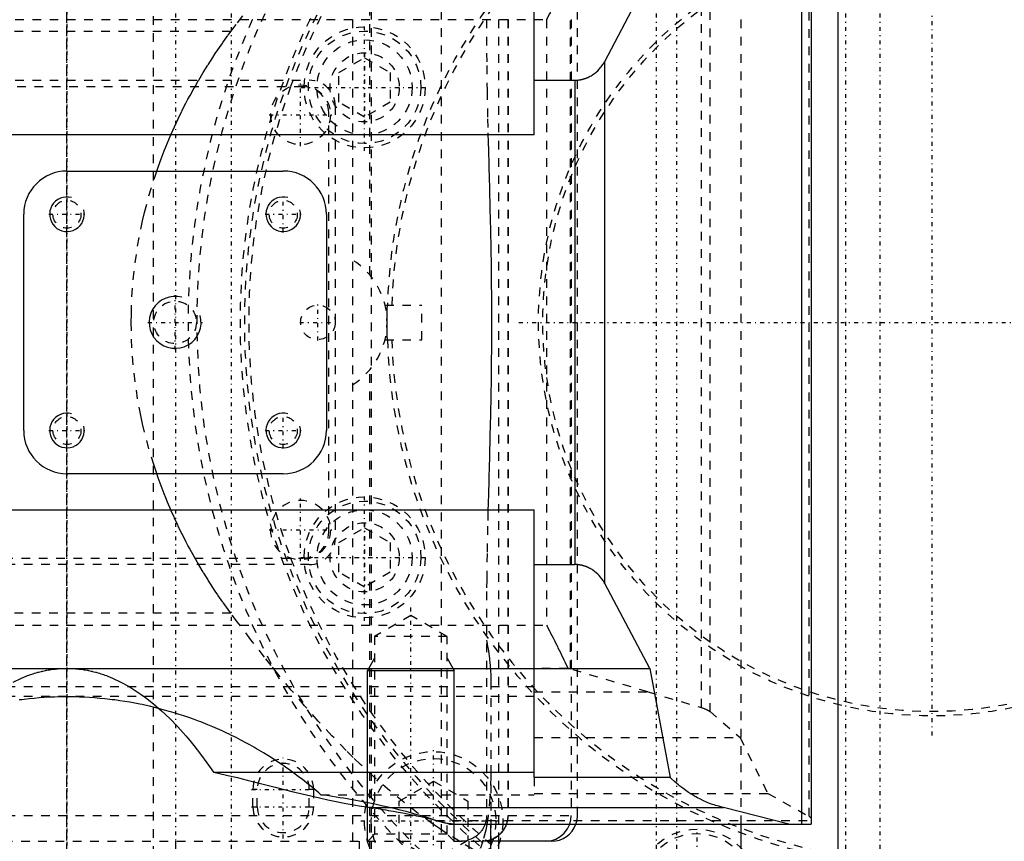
# Model space of a CAD drawing. Extents: x -545 to 345, y -109 to 109.
# Tile 9 of 15: x -105 to 8, y -60 to 35. Entities that reach past the tile are written whole.
import ezdxf

# ---------------------------------------------------------------- set-up
doc = ezdxf.new("R2010")
doc.units = 0
doc.linetypes.add('CENTER', pattern=[1.5, 0.45, -0.5, 0.05, -0.5])
doc.linetypes.add('DASHED', pattern=[2, 1, -1])
for name, color, linetype in [('AM_0', 7, 'CONTINUOUS'), ('AM_10', 7, 'CONTINUOUS'), ('AM_3', 7, 'DASHED'), ('AM_7', 7, 'CENTER')]:
    doc.layers.add(name, color=color, linetype=linetype)

msp = doc.modelspace()

# ---------------------------------------------------------------- linework, layer by layer
at = {"layer": 'AM_0', "color": 7, "linetype": 'CONTINUOUS'}
for p, q in [((-10.88, -61), (-10.88, 61)), ((-15.07, -58), (-15.07, 58)), ((-14, 58), (-14, -58)), ((-46, 21.69), (-46, 52.62)), ((-37.85, 30.18), (-32.65, 40)), ((-37.85, -30.18), (-37.85, 30.18)), ((-46, 28), (-41.31, 28)), ((-41.31, 28), (-41.31, -28)), ((-46, 21.69), (-116.27, 21.69)), ((-100, 17.5), (-75, 17.5)), ((-105, -12.5), (-105, 12.5)), ((-70, 12.5), (-70, -12.5)), ((-75, -17.5), (-100, -17.5)), ((-133, -21.69), (-46, -21.69)), ((-46, -52.62), (-46, -21.69)), ((-46, -28), (-41.31, -28)), ((-32.65, -40), (-37.85, -30.18)), ((-155, -40), (-32.65, -40)), ((-32.65, -40), (-30.28, -52.62)), ((-83.08, -51.99), (-46, -51.99)), ((-30.28, -52.62), (-46, -52.62)), ((-64.97, -56.08), (-24.14, -56.08)), ((-16.58, -58), (-24.14, -56.08)), ((-55.8, -58), (-14, -58)), ((-51, -67), (-51, -58)), ((-22.07, -61), (-22.07, -58)), ((-44, -60), (-51, -60)), ((-50.08, -61), (-50.08, -60))]:
    msp.add_line(p, q, dxfattribs=at)
for points in [[(-51, -59.83), (-50.52, -59.61), (-50.09, -59.3), (-49.71, -58.93), (-49.41, -58.49), (-49.19, -58)], [(-44.69, -60), (-44.09, -59.94), (-43.51, -59.75), (-42.98, -59.45), (-42.52, -59.05), (-42.16, -58.56), (-41.9, -58)]]:
    msp.add_lwpolyline(points, dxfattribs=at)
for points in [[(-41.31, 28, 0), (-41.29, 28, 0), (-41.25, 28, 0), (-41.21, 28, 0), (-41.19, 28, 0), (-41.17, 28, 0), (-41.13, 28, 0), (-41.1, 28.01, 0), (-41.06, 28.01, 0), (-41.02, 28.01, 0), (-40.98, 28.01, 0), (-40.96, 28.02, 0), (-40.94, 28.02, 0), (-40.9, 28.02, 0), (-40.86, 28.03, 0), (-40.83, 28.03, 0), (-40.79, 28.04, 0), (-40.75, 28.04, 0), (-40.73, 28.05, 0), (-40.71, 28.05, 0), (-40.67, 28.06, 0), (-40.63, 28.06, 0), (-40.61, 28.07, 0), (-40.6, 28.07, 0), (-40.56, 28.08, 0), (-40.52, 28.09, 0), (-40.5, 28.09, 0), (-40.48, 28.09, 0), (-40.44, 28.1, 0), (-40.41, 28.11, 0), (-40.37, 28.12, 0), (-40.33, 28.13, 0), (-40.29, 28.14, 0), (-40.27, 28.15, 0), (-40.26, 28.15, 0), (-40.22, 28.17, 0), (-40.18, 28.18, 0), (-40.14, 28.19, 0), (-40.11, 28.2, 0), (-40.07, 28.21, 0), (-40.05, 28.22, 0), (-40.03, 28.23, 0), (-40, 28.24, 0), (-39.96, 28.26, 0), (-39.92, 28.27, 0), (-39.89, 28.29, 0), (-39.85, 28.3, 0), (-39.83, 28.31, 0), (-39.81, 28.32, 0), (-39.78, 28.33, 0), (-39.74, 28.35, 0), (-39.71, 28.37, 0), (-39.67, 28.38, 0), (-39.64, 28.4, 0), (-39.62, 28.41, 0), (-39.6, 28.42, 0), (-39.57, 28.44, 0), (-39.53, 28.45, 0), (-39.41, 28.52, 0), (-39.31, 28.58, 0), (-39.21, 28.65, 0), (-39.02, 28.79, 0), (-38.83, 28.94, 0), (-38.65, 29.1, 0), (-38.48, 29.28, 0), (-38.32, 29.46, 0), (-38.25, 29.56, 0), (-38.17, 29.66, 0), (-38.03, 29.86, 0), (-37.9, 30.07, 0), (-37.85, 30.18, 0)], [(-37.85, -30.18, 0), (-37.9, -30.07, 0), (-38.03, -29.86, 0), (-38.17, -29.66, 0), (-38.25, -29.56, 0), (-38.32, -29.46, 0), (-38.48, -29.28, 0), (-38.65, -29.1, 0), (-38.83, -28.94, 0), (-39.02, -28.79, 0), (-39.21, -28.65, 0), (-39.31, -28.58, 0), (-39.41, -28.52, 0), (-39.53, -28.45, 0), (-39.57, -28.44, 0), (-39.6, -28.42, 0), (-39.62, -28.41, 0), (-39.64, -28.4, 0), (-39.67, -28.38, 0), (-39.71, -28.37, 0), (-39.74, -28.35, 0), (-39.78, -28.33, 0), (-39.81, -28.32, 0), (-39.83, -28.31, 0), (-39.85, -28.3, 0), (-39.89, -28.29, 0), (-39.92, -28.27, 0), (-39.96, -28.26, 0), (-40, -28.24, 0), (-40.03, -28.23, 0), (-40.05, -28.22, 0), (-40.07, -28.21, 0), (-40.11, -28.2, 0), (-40.14, -28.19, 0), (-40.18, -28.18, 0), (-40.22, -28.17, 0), (-40.26, -28.15, 0), (-40.27, -28.15, 0), (-40.29, -28.14, 0), (-40.33, -28.13, 0), (-40.37, -28.12, 0), (-40.41, -28.11, 0), (-40.44, -28.1, 0), (-40.48, -28.09, 0), (-40.5, -28.09, 0), (-40.52, -28.09, 0), (-40.56, -28.08, 0), (-40.6, -28.07, 0), (-40.61, -28.07, 0), (-40.63, -28.06, 0), (-40.67, -28.06, 0), (-40.71, -28.05, 0), (-40.73, -28.05, 0), (-40.75, -28.04, 0), (-40.79, -28.04, 0), (-40.83, -28.03, 0), (-40.86, -28.03, 0), (-40.9, -28.02, 0), (-40.94, -28.02, 0), (-40.96, -28.02, 0), (-40.98, -28.01, 0), (-41.02, -28.01, 0), (-41.06, -28.01, 0), (-41.1, -28.01, 0), (-41.13, -28, 0), (-41.17, -28, 0), (-41.19, -28, 0), (-41.21, -28, 0), (-41.25, -28, 0), (-41.29, -28, 0), (-41.31, -28, 0)], [(-106.22, -41.58, 0), (-105.27, -41.13, 0), (-104.71, -40.9, 0), (-104.55, -40.84, 0), (-104.39, -40.78, 0), (-104.31, -40.76, 0), (-104.23, -40.73, 0), (-104.07, -40.67, 0), (-103.91, -40.62, 0), (-103.75, -40.57, 0), (-103.6, -40.53, 0), (-103.44, -40.48, 0), (-103.36, -40.46, 0), (-103.28, -40.44, 0), (-103.12, -40.39, 0), (-102.96, -40.36, 0), (-102.88, -40.34, 0), (-102.8, -40.32, 0), (-102.64, -40.28, 0), (-102.48, -40.25, 0), (-102.4, -40.23, 0), (-102.32, -40.22, 0), (-102.16, -40.19, 0), (-102, -40.16, 0), (-101.84, -40.14, 0), (-101.68, -40.11, 0), (-101.52, -40.09, 0), (-101.44, -40.08, 0), (-101.36, -40.08, 0), (-101.2, -40.06, 0), (-101.04, -40.04, 0), (-100.88, -40.03, 0), (-100.72, -40.02, 0), (-100.56, -40.01, 0), (-100.48, -40.01, 0), (-100.4, -40.01, 0), (-100.24, -40, 0), (-100.08, -40, 0), (-100, -40, 0)], [(-100, -40, 0), (-99.92, -40, 0), (-99.76, -40, 0), (-99.6, -40.01, 0), (-99.52, -40.01, 0), (-99.44, -40.01, 0), (-99.28, -40.02, 0), (-99.12, -40.03, 0), (-98.96, -40.04, 0), (-98.8, -40.06, 0), (-98.64, -40.08, 0), (-98.56, -40.08, 0), (-98.48, -40.09, 0), (-98.32, -40.11, 0), (-98.16, -40.14, 0), (-98, -40.16, 0), (-97.84, -40.19, 0), (-97.68, -40.22, 0), (-97.6, -40.23, 0), (-97.52, -40.25, 0), (-97.36, -40.28, 0), (-97.2, -40.32, 0), (-97.12, -40.34, 0), (-97.04, -40.36, 0), (-96.88, -40.39, 0), (-96.72, -40.44, 0), (-96.64, -40.46, 0), (-96.56, -40.48, 0), (-96.4, -40.53, 0), (-96.25, -40.57, 0), (-96.09, -40.62, 0), (-95.93, -40.67, 0), (-95.77, -40.73, 0), (-95.69, -40.76, 0), (-95.61, -40.78, 0), (-95.45, -40.84, 0), (-95.29, -40.9, 0), (-94.73, -41.13, 0), (-93.78, -41.58, 0), (-92.83, -42.1, 0), (-91.88, -42.7, 0), (-91.41, -43.02, 0), (-90.94, -43.36, 0), (-89.99, -44.11, 0), (-89.06, -44.92, 0), (-88.12, -45.81, 0), (-87.2, -46.78, 0), (-86.27, -47.81, 0), (-85.81, -48.35, 0), (-85.35, -48.91, 0), (-84.44, -50.09, 0), (-83.53, -51.34, 0), (-83.08, -51.99, 0)], [(-83.08, -51.99, 0), (-82.52, -52.12, 0), (-81.4, -52.38, 0), (-80.29, -52.64, 0), (-79.74, -52.78, 0), (-79.19, -52.92, 0), (-78.09, -53.19, 0), (-77.01, -53.46, 0), (-75.94, -53.73, 0), (-74.88, -54, 0), (-73.84, -54.26, 0), (-73.32, -54.39, 0), (-72.81, -54.51, 0), (-71.8, -54.76, 0), (-70.81, -54.99, 0), (-69.85, -55.21, 0), (-68.9, -55.41, 0), (-67.98, -55.59, 0), (-67.53, -55.68, 0), (-67.09, -55.76, 0), (-66.22, -55.9, 0), (-65.38, -56.03, 0), (-64.97, -56.08, 0)], [(-24.14, -56.08, 0), (-24.32, -56.04, 0), (-24.67, -55.95, 0), (-25.03, -55.85, 0), (-25.21, -55.79, 0), (-25.39, -55.73, 0), (-25.74, -55.61, 0), (-26.09, -55.46, 0), (-26.44, -55.31, 0), (-26.79, -55.14, 0), (-27.13, -54.96, 0), (-27.31, -54.87, 0), (-27.48, -54.77, 0), (-27.82, -54.56, 0), (-28.16, -54.34, 0), (-28.49, -54.11, 0), (-28.82, -53.87, 0), (-29.15, -53.61, 0), (-29.32, -53.48, 0), (-29.48, -53.35, 0), (-29.8, -53.07, 0), (-30.12, -52.77, 0), (-30.28, -52.62, 0)], [(-64.97, -56.08, 0), (-64.66, -56.13, 0), (-64.04, -56.22, 0), (-63.44, -56.32, 0), (-63.15, -56.37, 0), (-62.86, -56.42, 0), (-62.28, -56.52, 0), (-61.72, -56.62, 0), (-61.17, -56.72, 0), (-60.63, -56.83, 0), (-60.1, -56.93, 0), (-59.85, -56.99, 0), (-59.59, -57.04, 0), (-59.1, -57.15, 0), (-58.61, -57.26, 0), (-58.14, -57.37, 0), (-57.68, -57.48, 0), (-57.24, -57.59, 0), (-57.03, -57.65, 0), (-56.81, -57.71, 0), (-56.4, -57.82, 0), (-56, -57.94, 0), (-55.8, -58, 0)], [(-49.21, -58, 0), (-49.23, -58.07, 0), (-49.28, -58.2, 0), (-49.34, -58.33, 0), (-49.38, -58.4, 0), (-49.41, -58.46, 0), (-49.49, -58.59, 0), (-49.57, -58.72, 0), (-49.66, -58.84, 0), (-49.76, -58.96, 0), (-49.85, -59.07, 0), (-49.9, -59.12, 0), (-49.95, -59.17, 0), (-50.06, -59.26, 0), (-50.17, -59.36, 0), (-50.29, -59.45, 0), (-50.42, -59.53, 0), (-50.54, -59.61, 0), (-50.61, -59.65, 0), (-50.67, -59.68, 0), (-50.8, -59.74, 0), (-50.93, -59.8, 0), (-51, -59.82, 0)]]:
    msp.add_polyline3d(points, dxfattribs=at)
for centre, radius, start, end in [((-100, 12.5), 5, 90, 180), ((-75, 12.5), 5, 0, 90), ((-100, -12.5), 5, 180, 270), ((-75, -12.5), 5, 270, 0), ((-44, -57), 3, 270, 340.5288)]:
    msp.add_arc(centre, radius, start, end, dxfattribs=at)
at = {"layer": 'AM_10', "color": 7, "linetype": 'CONTINUOUS'}
for p, q in [((-64.44, -38.84), (-65.25, -40.25)), ((-56.06, -38.84), (-55.25, -40.25)), ((-65.25, -60), (-65.25, -40.25)), ((-65.25, -40.25), (-55.25, -40.25)), ((-55.25, -60), (-55.25, -40.25))]:
    msp.add_line(p, q, dxfattribs=at)
for centre, radius in [((-100, 12.5), 2), ((-75, 12.5), 2), ((-87.5, 0), 3), ((-100, -12.5), 2), ((-75, -12.5), 2)]:
    msp.add_arc(centre, radius, 75, 15, dxfattribs=at)
at = {"layer": 'AM_3', "color": 6, "linetype": 'DASHED'}
for p, q in [((-90, -61.58), (-90, 75)), ((-67, 67), (-67, -67)), ((-65, 5.48), (-65, 67)), ((-64.82, -61), (-64.82, 61)), ((-56.71, -61), (-56.71, 61)), ((-50.08, -60), (-50.08, 60)), ((-51.5, 57), (-51.5, 31.12)), ((-49.04, 57), (-49.04, -57)), ((-49.02, 57), (-49.02, -57)), ((-41.73, 57), (-41.73, -57)), ((-41, -57), (-41, 57)), ((-22.07, -58), (-22.07, 58)), ((-14.23, -57.11), (-14.23, 57.11)), ((-26.68, -44.54), (-26.68, 44.54)), ((-25.68, -45.01), (-25.68, 45.01)), ((-41.81, -40.09), (-41.81, 40.09)), ((-126, 35), (-44.58, 35)), ((-44.58, 35), (-44.58, -35)), ((-81.06, 33.62), (-118.94, 33.62)), ((-68.57, 28.88), (-65.6, 30.6)), ((-65.6, 30.6), (-62.63, 28.88)), ((-68.57, 25.46), (-68.57, 28.88)), ((-62.63, 28.88), (-62.63, 25.46)), ((-122, 28), (-72, 28)), ((-72.75, 27.25), (-121.25, 27.25)), ((-65.6, 23.74), (-68.57, 25.46)), ((-62.63, 25.46), (-65.6, 23.74)), ((-69.75, -24.25), (-69.75, 24.25)), ((-69, 25), (-69, -25)), ((-63.24, 2), (-59, 2)), ((-59, -2), (-59, 2)), ((-63.24, -2), (-59, -2)), ((-65, -67), (-65, -5.48)), ((-68.57, -25.46), (-65.6, -23.74)), ((-65.6, -23.74), (-62.63, -25.46)), ((-68.57, -28.89), (-68.57, -25.46)), ((-62.63, -25.46), (-62.63, -28.89)), ((-121.25, -27.25), (-72.75, -27.25)), ((-72, -28), (-122, -28)), ((-65.6, -30.6), (-68.57, -28.89)), ((-62.63, -28.89), (-65.6, -30.6)), ((-51.5, -31.12), (-51.5, -57)), ((-81.06, -33.62), (-118.94, -33.62)), ((-60.25, -33.88), (-64.44, -36.3)), ((-56.06, -36.3), (-60.25, -33.88)), ((-126, -35), (-44.58, -35)), ((-64.44, -36.3), (-64.44, -59.19)), ((-56.06, -36.3), (-64.44, -36.3)), ((-56.06, -59.19), (-56.06, -36.3)), ((-42.1, -40.01), (-46, -40.01)), ((-32.88, -42.72), (-41.81, -40.09)), ((-51, -41.45), (-51, -67)), ((-46, -42.13), (-128.34, -42.13)), ((-46, -42.72), (-32.86, -42.72)), ((-46, -42.72), (-32.88, -42.72)), ((-32.88, -42.72), (-32.86, -42.72)), ((-32.86, -42.72), (-26.68, -44.54)), ((-46, -43.27), (-160.97, -43.27)), ((-25.68, -45.01), (-22.21, -48)), ((-46, -48), (-22.21, -48)), ((-22.21, -48), (-19, -54.46)), ((-61.59, -55.34), (-57.63, -53.06)), ((-57.63, -53.06), (-53.67, -55.34)), ((-46, -52.62), (-46, -54.61)), ((-78.5, -56), (-78.5, -54)), ((-78, -54), (-78.5, -54)), ((-78, -56), (-78, -54)), ((-71.5, -54), (-72, -54)), ((-72, -56), (-72, -54)), ((-71.5, -54), (-71.5, -56)), ((-70.65, -54.61), (-46, -54.61)), ((-46, -54.46), (-19, -54.46)), ((-19, -54.46), (-14.23, -57.11)), ((-61.59, -59.92), (-61.59, -55.34)), ((-53.67, -55.34), (-53.67, -59.92)), ((-78.5, -56), (-78, -56)), ((-72, -56), (-71.5, -56)), ((-159, -57), (-41, -57)), ((-57.44, -57.58), (-14, -57.58)), ((-155.31, -60), (-50.95, -60)), ((-87.43, -99), (-87.43, -60)), ((-66.22, -60), (-66.22, -85)), ((-64.44, -59.19), (-65.25, -60)), ((-56.06, -59.19), (-64.44, -59.19)), ((-57.63, -62.2), (-61.59, -59.92)), ((-53.67, -59.92), (-57.63, -62.2)), ((-55.25, -60), (-56.06, -59.19)), ((-53.5, -63), (-53.5, -60))]:
    msp.add_line(p, q, dxfattribs=at)
for points in [[(-49.19, -58), (-49.06, -57.51), (-49.02, -57)], [(-41.9, -58), (-41.77, -57.51), (-41.73, -57)], [(-51.98, -60), (-51.48, -59.96), (-51, -59.83)]]:
    msp.add_lwpolyline(points, dxfattribs=at)
for points in [[(-81.06, 33.62, 0), (-80.29, 34.65, 0), (-78.74, 36.7, 0), (-77.18, 38.7, 0), (-76.4, 39.69, 0), (-75.63, 40.65, 0), (-74.07, 42.53, 0), (-72.53, 44.33, 0), (-70.97, 46.09, 0), (-69.37, 47.81, 0), (-67.74, 49.49, 0), (-66.91, 50.3, 0), (-66.08, 51.1, 0), (-64.41, 52.65, 0), (-62.74, 54.11, 0), (-61.06, 55.49, 0), (-59.4, 56.77, 0), (-57.76, 57.96, 0), (-56.96, 58.51, 0), (-56.16, 59.04, 0), (-54.61, 60.02, 0), (-53.13, 60.9, 0), (-52.43, 61.3, 0)], [(-42.1, 40.01, 0), (-42.17, 39.87, 0), (-42.29, 39.59, 0), (-42.42, 39.31, 0), (-42.49, 39.17, 0), (-42.56, 39.03, 0), (-42.69, 38.75, 0), (-42.83, 38.46, 0), (-42.97, 38.18, 0), (-43.11, 37.9, 0), (-43.25, 37.62, 0), (-43.32, 37.47, 0), (-43.39, 37.33, 0), (-43.53, 37.05, 0), (-43.67, 36.77, 0), (-43.81, 36.49, 0), (-43.96, 36.22, 0), (-44.1, 35.94, 0), (-44.17, 35.8, 0), (-44.24, 35.67, 0), (-44.38, 35.4, 0), (-44.52, 35.13, 0), (-44.58, 35, 0)], [(-89.62, 17.49, 0), (-89.46, 17.96, 0), (-89.12, 18.9, 0), (-88.76, 19.84, 0), (-88.58, 20.3, 0), (-88.39, 20.77, 0), (-87.99, 21.69, 0), (-87.58, 22.61, 0), (-87.16, 23.53, 0), (-86.71, 24.44, 0), (-86.25, 25.34, 0), (-86.02, 25.79, 0), (-85.78, 26.24, 0), (-85.28, 27.13, 0), (-84.77, 28.02, 0), (-84.24, 28.9, 0), (-83.7, 29.77, 0), (-83.14, 30.64, 0), (-82.86, 31.07, 0), (-82.57, 31.5, 0), (-81.98, 32.35, 0), (-81.37, 33.2, 0), (-81.06, 33.62, 0)], [(-51.5, 31.12, 0), (-51.49, 29.71, 0), (-51.45, 26.72, 0), (-51.39, 23.55, 0), (-51.34, 21.9, 0), (-51.34, 21.62, 0), (-51.32, 21.06, 0), (-51.31, 20.5, 0), (-51.3, 20.21, 0), (-51.29, 19.93, 0), (-51.28, 19.35, 0), (-51.26, 18.78, 0), (-51.25, 18.2, 0), (-51.23, 17.61, 0), (-51.21, 17.02, 0), (-51.21, 16.73, 0), (-51.2, 16.43, 0), (-51.18, 15.84, 0), (-51.17, 15.24, 0), (-51.15, 14.64, 0), (-51.14, 14.03, 0), (-51.12, 13.42, 0), (-51.11, 13.12, 0), (-51.11, 12.81, 0), (-51.09, 12.2, 0), (-51.08, 11.58, 0), (-51.06, 10.97, 0), (-51.05, 10.35, 0), (-51.04, 9.73, 0), (-51.03, 9.42, 0), (-51.03, 9.1, 0), (-51.02, 8.48, 0), (-51, 7.85, 0), (-50.99, 7.23, 0), (-50.99, 6.6, 0), (-50.98, 5.97, 0), (-50.97, 5.66, 0), (-50.97, 5.34, 0), (-50.96, 4.71, 0), (-50.96, 4.08, 0), (-50.95, 3.45, 0), (-50.95, 2.82, 0), (-50.94, 2.19, 0), (-50.94, 1.88, 0), (-50.94, 1.57, 0), (-50.94, 0.94, 0), (-50.94, 0.31, 0), (-50.94, 0, 0), (-50.94, -0.31, 0), (-50.94, -0.94, 0), (-50.94, -1.57, 0), (-50.94, -1.88, 0), (-50.94, -2.19, 0), (-50.95, -2.82, 0), (-50.95, -3.45, 0), (-50.96, -4.08, 0), (-50.96, -4.71, 0), (-50.97, -5.34, 0), (-50.97, -5.66, 0), (-50.98, -5.97, 0), (-50.99, -6.6, 0), (-50.99, -7.23, 0), (-51, -7.85, 0), (-51.02, -8.48, 0), (-51.03, -9.1, 0), (-51.03, -9.42, 0), (-51.04, -9.73, 0), (-51.05, -10.35, 0), (-51.06, -10.97, 0), (-51.08, -11.58, 0), (-51.09, -12.2, 0), (-51.11, -12.81, 0), (-51.11, -13.12, 0), (-51.12, -13.42, 0), (-51.14, -14.03, 0), (-51.15, -14.64, 0), (-51.17, -15.24, 0), (-51.18, -15.84, 0), (-51.2, -16.43, 0), (-51.21, -16.73, 0), (-51.21, -17.02, 0), (-51.23, -17.61, 0), (-51.25, -18.2, 0), (-51.26, -18.78, 0), (-51.28, -19.35, 0), (-51.29, -19.93, 0), (-51.3, -20.21, 0), (-51.31, -20.5, 0), (-51.32, -21.06, 0), (-51.34, -21.62, 0), (-51.34, -21.9, 0), (-51.39, -23.55, 0), (-51.45, -26.72, 0), (-51.49, -29.71, 0), (-51.5, -31.12, 0)], [(-89.62, -17.49, 0), (-89.94, -16.54, 0), (-90.52, -14.63, 0), (-91.03, -12.71, 0), (-91.26, -11.74, 0), (-91.47, -10.77, 0), (-91.83, -8.83, 0), (-92.12, -6.87, 0), (-92.34, -4.91, 0), (-92.49, -2.95, 0), (-92.56, -0.98, 0), (-92.57, 0, 0), (-92.56, 0.98, 0), (-92.49, 2.95, 0), (-92.34, 4.91, 0), (-92.12, 6.87, 0), (-91.83, 8.83, 0), (-91.47, 10.77, 0), (-91.26, 11.74, 0), (-91.03, 12.71, 0), (-90.52, 14.63, 0), (-89.94, 16.54, 0), (-89.62, 17.49, 0)], [(-63, 0, 0), (-63, 0.01, 0), (-63, 0.04, 0), (-63, 0.07, 0), (-63, 0.08, 0), (-63, 0.1, 0), (-63, 0.13, 0), (-63, 0.16, 0), (-63, 0.18, 0), (-63, 0.21, 0), (-63, 0.24, 0), (-63, 0.26, 0), (-63, 0.27, 0), (-63, 0.3, 0), (-63, 0.33, 0), (-63, 0.36, 0), (-63, 0.38, 0), (-63, 0.41, 0), (-63, 0.43, 0), (-63, 0.44, 0), (-63, 0.47, 0), (-63, 0.5, 0), (-63, 0.51, 0), (-63, 0.53, 0), (-63, 0.56, 0), (-63, 0.58, 0), (-63, 0.6, 0), (-63, 0.61, 0), (-63, 0.64, 0), (-63, 0.67, 0), (-63, 0.7, 0), (-63, 0.72, 0), (-63, 0.75, 0), (-63, 0.77, 0), (-63, 0.78, 0), (-62.99, 0.81, 0), (-62.99, 0.83, 0), (-62.99, 0.86, 0), (-62.99, 0.89, 0), (-62.99, 0.91, 0), (-62.99, 0.93, 0), (-62.99, 0.94, 0), (-62.99, 0.97, 0), (-62.99, 0.99, 0), (-62.99, 1.02, 0), (-62.99, 1.04, 0), (-62.99, 1.07, 0), (-62.99, 1.08, 0), (-62.99, 1.09, 0), (-62.99, 1.12, 0), (-62.99, 1.14, 0), (-62.99, 1.16, 0), (-62.99, 1.19, 0), (-62.99, 1.21, 0), (-62.99, 1.22, 0), (-62.99, 1.23, 0), (-62.99, 1.26, 0), (-62.99, 1.28, 0), (-62.99, 1.3, 0), (-62.99, 1.32, 0), (-62.99, 1.34, 0), (-62.99, 1.35, 0), (-62.99, 1.36, 0), (-62.98, 1.38, 0), (-62.98, 1.4, 0), (-62.98, 1.41, 0), (-62.98, 1.42, 0), (-62.98, 1.44, 0), (-62.98, 1.46, 0), (-62.98, 1.47, 0), (-62.98, 1.48, 0), (-62.98, 1.5, 0), (-62.98, 1.52, 0), (-62.98, 1.54, 0), (-62.98, 1.56, 0), (-62.98, 1.57, 0), (-62.98, 1.58, 0), (-62.98, 1.59, 0), (-62.98, 1.61, 0), (-62.98, 1.63, 0), (-62.98, 1.64, 0), (-62.98, 1.66, 0), (-62.98, 1.68, 0), (-62.98, 1.68, 0), (-62.98, 1.69, 0), (-62.98, 1.71, 0), (-62.98, 1.72, 0), (-62.98, 1.74, 0), (-62.98, 1.75, 0), (-62.98, 1.77, 0), (-62.98, 1.77, 0), (-62.97, 1.78, 0), (-62.97, 1.79, 0), (-62.97, 1.81, 0), (-62.97, 1.82, 0), (-62.97, 1.83, 0), (-62.97, 1.84, 0), (-62.97, 1.85, 0), (-62.97, 1.85, 0), (-62.97, 1.86, 0), (-62.97, 1.87, 0), (-62.97, 1.88, 0), (-62.97, 1.89, 0), (-62.97, 1.9, 0), (-62.97, 1.91, 0), (-62.97, 1.91, 0), (-62.97, 1.92, 0), (-62.97, 1.93, 0), (-62.97, 1.93, 0), (-62.97, 1.94, 0), (-62.97, 1.94, 0), (-62.97, 1.95, 0), (-62.97, 1.95, 0), (-62.97, 1.96, 0), (-62.97, 1.96, 0), (-62.97, 1.97, 0), (-62.97, 1.97, 0), (-62.97, 1.98, 0), (-62.97, 1.98, 0), (-62.97, 1.98, 0), (-62.97, 1.99, 0), (-62.97, 1.99, 0), (-62.97, 1.99, 0), (-62.97, 1.99, 0), (-62.97, 2, 0), (-62.97, 2, 0), (-62.97, 2, 0), (-62.97, 2, 0), (-62.97, 2, 0), (-62.97, 2, 0), (-62.97, 2, 0)], [(-62.97, -2, 0), (-62.97, -2, 0), (-62.97, -2, 0), (-62.97, -2, 0), (-62.97, -2, 0), (-62.97, -2, 0), (-62.97, -2, 0), (-62.97, -1.99, 0), (-62.97, -1.99, 0), (-62.97, -1.99, 0), (-62.97, -1.99, 0), (-62.97, -1.98, 0), (-62.97, -1.98, 0), (-62.97, -1.98, 0), (-62.97, -1.97, 0), (-62.97, -1.97, 0), (-62.97, -1.96, 0), (-62.97, -1.96, 0), (-62.97, -1.95, 0), (-62.97, -1.95, 0), (-62.97, -1.94, 0), (-62.97, -1.94, 0), (-62.97, -1.93, 0), (-62.97, -1.93, 0), (-62.97, -1.92, 0), (-62.97, -1.91, 0), (-62.97, -1.91, 0), (-62.97, -1.9, 0), (-62.97, -1.89, 0), (-62.97, -1.88, 0), (-62.97, -1.87, 0), (-62.97, -1.86, 0), (-62.97, -1.85, 0), (-62.97, -1.85, 0), (-62.97, -1.84, 0), (-62.97, -1.83, 0), (-62.97, -1.82, 0), (-62.97, -1.81, 0), (-62.97, -1.79, 0), (-62.97, -1.78, 0), (-62.98, -1.77, 0), (-62.98, -1.77, 0), (-62.98, -1.75, 0), (-62.98, -1.74, 0), (-62.98, -1.72, 0), (-62.98, -1.71, 0), (-62.98, -1.69, 0), (-62.98, -1.68, 0), (-62.98, -1.68, 0), (-62.98, -1.66, 0), (-62.98, -1.64, 0), (-62.98, -1.63, 0), (-62.98, -1.61, 0), (-62.98, -1.59, 0), (-62.98, -1.58, 0), (-62.98, -1.57, 0), (-62.98, -1.56, 0), (-62.98, -1.54, 0), (-62.98, -1.52, 0), (-62.98, -1.5, 0), (-62.98, -1.48, 0), (-62.98, -1.47, 0), (-62.98, -1.46, 0), (-62.98, -1.44, 0), (-62.98, -1.42, 0), (-62.98, -1.41, 0), (-62.98, -1.4, 0), (-62.98, -1.38, 0), (-62.99, -1.36, 0), (-62.99, -1.35, 0), (-62.99, -1.34, 0), (-62.99, -1.32, 0), (-62.99, -1.3, 0), (-62.99, -1.28, 0), (-62.99, -1.26, 0), (-62.99, -1.23, 0), (-62.99, -1.22, 0), (-62.99, -1.21, 0), (-62.99, -1.19, 0), (-62.99, -1.16, 0), (-62.99, -1.14, 0), (-62.99, -1.12, 0), (-62.99, -1.09, 0), (-62.99, -1.08, 0), (-62.99, -1.07, 0), (-62.99, -1.04, 0), (-62.99, -1.02, 0), (-62.99, -0.99, 0), (-62.99, -0.97, 0), (-62.99, -0.94, 0), (-62.99, -0.93, 0), (-62.99, -0.91, 0), (-62.99, -0.89, 0), (-62.99, -0.86, 0), (-62.99, -0.83, 0), (-62.99, -0.81, 0), (-63, -0.78, 0), (-63, -0.77, 0), (-63, -0.75, 0), (-63, -0.72, 0), (-63, -0.7, 0), (-63, -0.67, 0), (-63, -0.64, 0), (-63, -0.61, 0), (-63, -0.6, 0), (-63, -0.58, 0), (-63, -0.56, 0), (-63, -0.53, 0), (-63, -0.51, 0), (-63, -0.5, 0), (-63, -0.47, 0), (-63, -0.44, 0), (-63, -0.43, 0), (-63, -0.41, 0), (-63, -0.38, 0), (-63, -0.36, 0), (-63, -0.33, 0), (-63, -0.3, 0), (-63, -0.27, 0), (-63, -0.26, 0), (-63, -0.24, 0), (-63, -0.21, 0), (-63, -0.18, 0), (-63, -0.16, 0), (-63, -0.13, 0), (-63, -0.1, 0), (-63, -0.08, 0), (-63, -0.07, 0), (-63, -0.04, 0), (-63, -0.01, 0), (-63, 0, 0)], [(-81.06, -33.62, 0), (-81.37, -33.2, 0), (-81.98, -32.35, 0), (-82.57, -31.5, 0), (-82.86, -31.07, 0), (-83.14, -30.64, 0), (-83.7, -29.77, 0), (-84.24, -28.9, 0), (-84.77, -28.02, 0), (-85.28, -27.13, 0), (-85.78, -26.24, 0), (-86.02, -25.79, 0), (-86.25, -25.34, 0), (-86.71, -24.44, 0), (-87.16, -23.53, 0), (-87.58, -22.61, 0), (-87.99, -21.69, 0), (-88.39, -20.77, 0), (-88.58, -20.3, 0), (-88.76, -19.84, 0), (-89.12, -18.9, 0), (-89.46, -17.96, 0), (-89.62, -17.49, 0)], [(-52.43, -61.3, 0), (-53.13, -60.9, 0), (-54.61, -60.02, 0), (-56.16, -59.04, 0), (-56.96, -58.51, 0), (-57.76, -57.96, 0), (-59.4, -56.77, 0), (-61.06, -55.49, 0), (-62.74, -54.11, 0), (-64.41, -52.65, 0), (-66.08, -51.1, 0), (-66.91, -50.3, 0), (-67.74, -49.49, 0), (-69.37, -47.81, 0), (-70.97, -46.09, 0), (-72.53, -44.33, 0), (-74.07, -42.53, 0), (-75.63, -40.65, 0), (-76.4, -39.69, 0), (-77.18, -38.7, 0), (-78.74, -36.7, 0), (-80.29, -34.65, 0), (-81.06, -33.62, 0)], [(-44.58, -35, 0), (-44.52, -35.13, 0), (-44.38, -35.4, 0), (-44.24, -35.67, 0), (-44.17, -35.8, 0), (-44.1, -35.94, 0), (-43.96, -36.22, 0), (-43.81, -36.49, 0), (-43.67, -36.77, 0), (-43.53, -37.05, 0), (-43.39, -37.33, 0), (-43.32, -37.47, 0), (-43.25, -37.62, 0), (-43.11, -37.9, 0), (-42.97, -38.18, 0), (-42.83, -38.46, 0), (-42.69, -38.75, 0), (-42.56, -39.03, 0), (-42.49, -39.17, 0), (-42.42, -39.31, 0), (-42.29, -39.59, 0), (-42.17, -39.87, 0), (-42.1, -40.01, 0)], [(-51.5, -36.74, 0), (-51.47, -36.89, 0), (-51.42, -37.18, 0), (-51.38, -37.47, 0), (-51.36, -37.61, 0), (-51.33, -37.75, 0), (-51.29, -38.03, 0), (-51.25, -38.3, 0), (-51.22, -38.58, 0), (-51.18, -38.85, 0), (-51.15, -39.11, 0), (-51.14, -39.25, 0), (-51.12, -39.38, 0), (-51.1, -39.63, 0), (-51.07, -39.89, 0), (-51.05, -40.14, 0), (-51.04, -40.39, 0), (-51.02, -40.63, 0), (-51.02, -40.75, 0), (-51.01, -40.87, 0), (-51.01, -41.11, 0), (-51, -41.34, 0), (-51, -41.45, 0)], [(-41.81, -40.09, 0), (-41.86, -40.07, 0), (-41.95, -40.05, 0), (-42.05, -40.02, 0), (-42.1, -40.01, 0)], [(-70.65, -54.61, 0), (-70.89, -54.41, 0), (-71.36, -54.01, 0), (-71.83, -53.62, 0), (-72.07, -53.43, 0), (-72.31, -53.24, 0), (-72.79, -52.86, 0), (-73.28, -52.49, 0), (-73.77, -52.12, 0), (-74.26, -51.76, 0), (-74.76, -51.41, 0), (-75.01, -51.24, 0), (-75.26, -51.07, 0), (-75.77, -50.73, 0), (-76.28, -50.4, 0), (-76.79, -50.08, 0), (-77.3, -49.76, 0), (-77.82, -49.45, 0), (-78.08, -49.3, 0), (-78.34, -49.15, 0), (-78.87, -48.85, 0), (-79.39, -48.57, 0), (-79.66, -48.43, 0), (-79.92, -48.29, 0), (-80.46, -48.01, 0), (-80.99, -47.75, 0), (-81.26, -47.62, 0), (-81.53, -47.49, 0), (-82.07, -47.24, 0), (-82.61, -47, 0), (-83.16, -46.76, 0), (-83.71, -46.53, 0), (-84.26, -46.31, 0), (-84.54, -46.2, 0), (-84.81, -46.1, 0), (-85.37, -45.89, 0), (-85.92, -45.7, 0), (-86.48, -45.51, 0), (-87.04, -45.32, 0), (-87.61, -45.15, 0), (-87.89, -45.06, 0), (-88.17, -44.98, 0), (-88.74, -44.82, 0), (-89.31, -44.67, 0), (-89.88, -44.53, 0), (-90.45, -44.39, 0), (-91.02, -44.26, 0), (-91.31, -44.2, 0), (-91.59, -44.14, 0), (-92.17, -44.03, 0), (-92.74, -43.93, 0), (-93.32, -43.83, 0), (-93.9, -43.74, 0), (-94.48, -43.66, 0), (-94.77, -43.63, 0), (-95.06, -43.59, 0), (-95.64, -43.53, 0), (-96.22, -43.47, 0), (-96.8, -43.42, 0), (-97.38, -43.38, 0), (-97.96, -43.35, 0), (-98.25, -43.34, 0), (-98.54, -43.33, 0), (-99.13, -43.31, 0), (-99.71, -43.3, 0), (-100, -43.3, 0), (-100.29, -43.3, 0), (-100.87, -43.31, 0), (-101.46, -43.33, 0), (-101.75, -43.34, 0), (-102.04, -43.35, 0), (-102.62, -43.38, 0), (-103.2, -43.42, 0), (-103.78, -43.47, 0), (-104.36, -43.53, 0), (-104.94, -43.59, 0), (-105.23, -43.63, 0), (-105.52, -43.66, 0)], [(-26.68, -44.54, 0), (-26.64, -44.55, 0), (-26.57, -44.58, 0), (-26.5, -44.6, 0), (-26.46, -44.61, 0), (-26.43, -44.62, 0), (-26.36, -44.65, 0), (-26.3, -44.67, 0), (-26.24, -44.7, 0), (-26.18, -44.72, 0), (-26.12, -44.75, 0), (-26.09, -44.76, 0), (-26.06, -44.77, 0), (-26.01, -44.8, 0), (-25.96, -44.83, 0), (-25.91, -44.86, 0), (-25.86, -44.88, 0), (-25.82, -44.91, 0), (-25.8, -44.93, 0), (-25.78, -44.94, 0), (-25.74, -44.97, 0), (-25.7, -45, 0), (-25.68, -45.01, 0)], [(-51, -51.19, 0), (-51.01, -52.51, 0), (-51.11, -54.94, 0), (-51.32, -57.1, 0), (-51.47, -58.05, 0)], [(-57.44, -57.58, 0), (-57.72, -57.48, 0), (-58.29, -57.29, 0), (-58.89, -57.11, 0), (-59.2, -57.01, 0), (-59.51, -56.92, 0), (-60.15, -56.74, 0), (-60.81, -56.56, 0), (-61.49, -56.39, 0), (-62.19, -56.21, 0), (-62.91, -56.04, 0), (-63.27, -55.96, 0), (-63.65, -55.88, 0), (-64.41, -55.72, 0), (-65.18, -55.56, 0), (-65.98, -55.4, 0), (-66.79, -55.25, 0), (-67.62, -55.1, 0), (-68.04, -55.03, 0), (-68.47, -54.96, 0), (-69.33, -54.81, 0), (-70.21, -54.68, 0), (-70.65, -54.61, 0)], [(-55.27, -58, 0), (-55.6, -57.99, 0), (-56.29, -57.89, 0), (-57.04, -57.71, 0), (-57.44, -57.58, 0)], [(-51.5, -57, 0), (-51.5, -57.01, 0), (-51.5, -57.02, 0), (-51.5, -57.03, 0), (-51.5, -57.03, 0), (-51.5, -57.04, 0), (-51.5, -57.05, 0), (-51.5, -57.06, 0), (-51.5, -57.07, 0), (-51.5, -57.08, 0), (-51.5, -57.09, 0), (-51.5, -57.09, 0), (-51.5, -57.1, 0), (-51.5, -57.11, 0), (-51.5, -57.12, 0), (-51.5, -57.13, 0), (-51.5, -57.14, 0), (-51.5, -57.15, 0), (-51.5, -57.15, 0), (-51.5, -57.16, 0), (-51.5, -57.17, 0), (-51.5, -57.18, 0), (-51.5, -57.18, 0), (-51.5, -57.19, 0), (-51.5, -57.2, 0), (-51.5, -57.21, 0), (-51.5, -57.21, 0), (-51.5, -57.22, 0), (-51.51, -57.23, 0), (-51.51, -57.24, 0), (-51.51, -57.25, 0), (-51.51, -57.26, 0), (-51.51, -57.27, 0), (-51.51, -57.27, 0), (-51.51, -57.28, 0), (-51.51, -57.29, 0), (-51.51, -57.3, 0), (-51.51, -57.31, 0), (-51.51, -57.31, 0), (-51.51, -57.32, 0), (-51.52, -57.33, 0), (-51.52, -57.33, 0), (-51.52, -57.34, 0), (-51.52, -57.35, 0), (-51.52, -57.38, 0), (-51.53, -57.44, 0), (-51.54, -57.48, 0), (-51.54, -57.51, 0), (-51.54, -57.53, 0), (-51.55, -57.57, 0), (-51.56, -57.62, 0), (-51.57, -57.66, 0), (-51.58, -57.7, 0), (-51.59, -57.74, 0), (-51.59, -57.76, 0), (-51.6, -57.78, 0), (-51.61, -57.81, 0), (-51.62, -57.85, 0), (-51.63, -57.87, 0), (-51.63, -57.89, 0), (-51.64, -57.92, 0), (-51.65, -57.96, 0), (-51.66, -57.98, 0), (-51.67, -57.99, 0), (-51.68, -58.03, 0), (-51.69, -58.06, 0), (-51.73, -58.17, 0), (-51.81, -58.34, 0), (-51.89, -58.49, 0), (-51.98, -58.63, 0), (-52.07, -58.76, 0), (-52.12, -58.83, 0), (-52.17, -58.89, 0), (-52.28, -59.02, 0), (-52.39, -59.13, 0), (-52.5, -59.24, 0), (-52.63, -59.35, 0), (-52.76, -59.44, 0), (-52.82, -59.49, 0), (-52.89, -59.53, 0), (-53.03, -59.61, 0), (-53.17, -59.69, 0), (-53.24, -59.72, 0)], [(-49.04, -57, 0), (-49.04, -57.03, 0), (-49.04, -57.08, 0), (-49.04, -57.14, 0), (-49.04, -57.16, 0), (-49.04, -57.19, 0), (-49.05, -57.25, 0), (-49.05, -57.3, 0), (-49.06, -57.36, 0), (-49.07, -57.42, 0), (-49.07, -57.47, 0), (-49.08, -57.5, 0), (-49.08, -57.53, 0), (-49.09, -57.59, 0), (-49.11, -57.64, 0), (-49.12, -57.7, 0), (-49.13, -57.76, 0), (-49.15, -57.81, 0), (-49.16, -57.84, 0), (-49.16, -57.87, 0), (-49.18, -57.92, 0), (-49.2, -57.97, 0), (-49.21, -58, 0)], [(-14.23, -57.11, 0), (-14.22, -57.12, 0), (-14.2, -57.13, 0), (-14.17, -57.15, 0), (-14.16, -57.16, 0), (-14.15, -57.16, 0), (-14.13, -57.18, 0), (-14.11, -57.19, 0), (-14.1, -57.21, 0), (-14.08, -57.22, 0), (-14.07, -57.24, 0), (-14.06, -57.24, 0), (-14.05, -57.25, 0), (-14.04, -57.27, 0), (-14.03, -57.28, 0), (-14.02, -57.3, 0), (-14.01, -57.31, 0), (-14.01, -57.33, 0), (-14.01, -57.33, 0), (-14, -57.34, 0), (-14, -57.36, 0), (-14, -57.37, 0), (-14, -57.38, 0)], [(-51.47, -58.05, 0), (-51.59, -58.7, 0), (-51.89, -59.86, 0), (-52.24, -60.86, 0), (-52.43, -61.3, 0)], [(-53.24, -59.72, 0), (-53.43, -59.8, 0), (-53.82, -59.93, 0), (-54.07, -59.97, 0), (-54.14, -59.98, 0), (-54.21, -59.99, 0), (-54.25, -59.99, 0), (-54.29, -59.99, 0), (-54.36, -60, 0), (-54.44, -60, 0), (-54.47, -60, 0)], [(-51, -59.82, 0), (-51.03, -59.83, 0), (-51.08, -59.85, 0), (-51.14, -59.87, 0), (-51.16, -59.88, 0), (-51.19, -59.89, 0), (-51.24, -59.9, 0), (-51.3, -59.92, 0), (-51.36, -59.93, 0), (-51.41, -59.94, 0), (-51.47, -59.95, 0), (-51.5, -59.96, 0), (-51.53, -59.96, 0), (-51.58, -59.97, 0), (-51.64, -59.98, 0), (-51.7, -59.98, 0), (-51.75, -59.99, 0), (-51.81, -59.99, 0), (-51.84, -60, 0), (-51.86, -60, 0), (-51.92, -60, 0), (-51.97, -60, 0), (-52, -60, 0)]]:
    msp.add_polyline3d(points, dxfattribs=at)
for centre, radius in [((0, 0), 45.5), ((0, 0), 45), ((0, 0), 45), ((-65.6, 27.17), 7), ((-65.6, 27.17), 6.5), ((-65.6, 27.17), 5.5), ((-65.59, 27.17), 4), ((-73, 24), 3.45), ((-100, 12.5), 1.62), ((-75, 12.5), 1.62), ((-87.5, 0), 2.46), ((-71, 0), 2), ((-100, -12.5), 1.62), ((-75, -12.5), 1.62), ((-65.6, -27.17), 7), ((-73, -24), 3.45), ((-65.6, -27.17), 6.5), ((-65.6, -27.17), 5.5), ((-65.59, -27.17), 4), ((-57.63, -57.63), 8), ((-57.63, -57.63), 7.2), ((-27.17, -65.6), 7), ((-27.17, -65.6), 6.5)]:
    msp.add_circle(centre, radius, dxfattribs=at)
for centre, radius, start, end in [((0, 0), 86, 100.0448, 259.9552), ((0, 0), 79.5, 59.7917, 300.2083), ((0, 0), 85, 126.8719, 233.1281), ((0, 0), 63, 92.4608, 178.1808), ((0, 0), 80, 129.6079, 230.3921), ((0, 0), 62.5, 45.2854, 178.1662), ((0, 0), 79, 130.2107, 159.8201), ((0, 0), 62.5, 181.8338, 44.7146), ((-72, 25), 3, 0, 90), ((0, 0), 79, 159.8221, 200.1779), ((-72.75, 24.25), 3, 0, 90), ((-71.5, 0), 8.5, 301.9657, 58.0343), ((0, 0), 80, 230.3943, 0.3642), ((0, 0), 63, 181.8192, 357.5392), ((-72.75, -24.25), 3, 270, 0), ((-72, -25), 3, 270, 0), ((0, 0), 79, 200.1799, 229.7893), ((-75, -54), 3.5, 0, 180), ((-75, -54), 3, 0, 180), ((-75, -56), 3.5, 180, 0), ((-75, -56), 3, 180, 0), ((-44, -57), 3, 340.5288, 0)]:
    msp.add_arc(centre, radius, start, end, dxfattribs=at)
at = {"layer": 'AM_7', "color": 4, "linetype": 'CENTER'}
for p, q in [((-100, 108.9), (-100, -108.9)), ((-100, -108.9), (-100, 108.9)), ((-87.43, -108.9), (-87.43, 108.9)), ((-81, -108.9), (-81, 108.9)), ((-31.87, -108.9), (-31.87, 108.9)), ((-29.53, -108.9), (-29.53, 108.9)), ((-10, -108.9), (-10, 108.9)), ((-6.01, -108.9), (-6.01, 108.9)), ((-100, -73.7), (-100, 73.7)), ((0, -47.77), (0, 47.77)), ((-65.6, 19.82), (-65.6, 34.52)), ((-65.59, 22.97), (-65.59, 31.37)), ((-73, 20.38), (-73, 27.62)), ((-72.95, 27.17), (-58.25, 27.17)), ((-76.62, 24), (-69.38, 24)), ((-75, 10.4), (-75, 14.6)), ((-102.1, 12.5), (-97.9, 12.5)), ((-77.1, 12.5), (-72.9, 12.5)), ((-87.5, -3.15), (-87.5, 3.15)), ((-71, -2.1), (-71, 2.1)), ((-90.65, 0), (-84.35, 0)), ((-47.77, 0), (47.77, 0)), ((-73.1, 0), (-68.9, 0)), ((-75, -14.6), (-75, -10.4)), ((-102.1, -12.5), (-97.9, -12.5)), ((-77.1, -12.5), (-72.9, -12.5)), ((-73, -27.62), (-73, -20.38)), ((-65.6, -34.52), (-65.6, -19.82)), ((-65.59, -31.37), (-65.59, -22.97)), ((-76.62, -24), (-69.38, -24)), ((-72.95, -27.17), (-58.25, -27.17)), ((-69.79, -27.17), (-61.39, -27.17)), ((-60.25, -61.31), (-60.25, -32.58)), ((-57.63, -66.03), (-57.63, -49.23)), ((-75, -59.67), (-75, -50.33)), ((-78.67, -54), (-71.33, -54)), ((-78.67, -56), (-71.33, -56)), ((-66.03, -57.63), (-49.23, -57.63)), ((-27.17, -72.42), (-27.17, -58.78))]:
    msp.add_line(p, q, dxfattribs=at)

doc.saveas('drawing.dxf')
